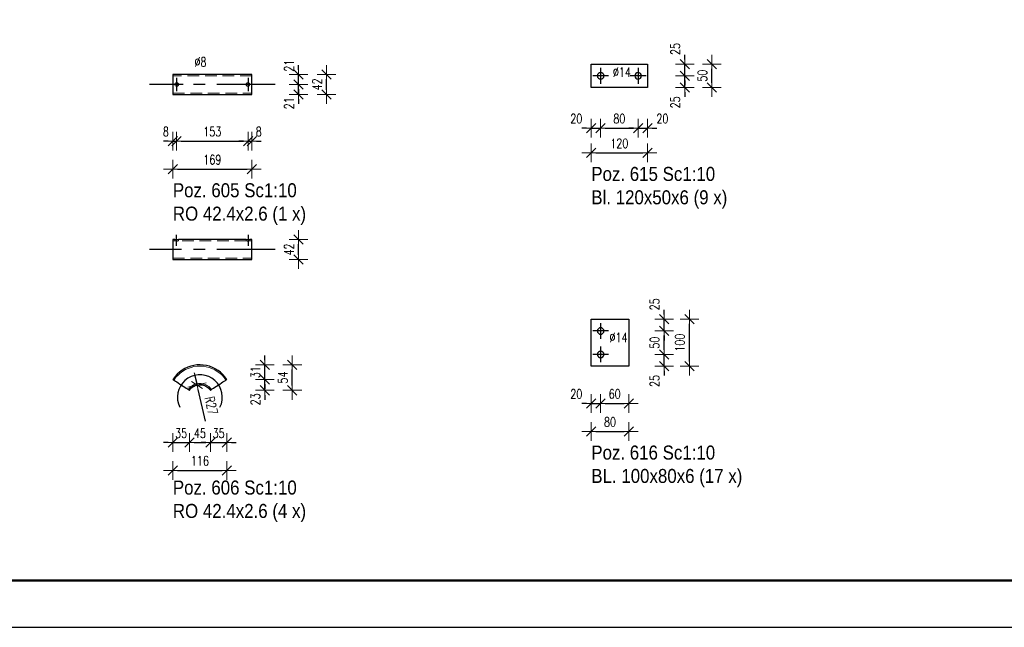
# Model space of a CAD drawing. Header units: millimetres. Extents: x -848 to 5, y 10127 to 10797.
# Tile 27 of 39: x -422 to -211, y 10127 to 10257. Entities that reach past the tile are written whole.
import ezdxf

# ---------------------------------------------------------------- set-up
doc = ezdxf.new("R2010")
doc.units = ezdxf.units.MM
doc.header["$LTSCALE"] = 10
doc.linetypes.add('HIDDEN', pattern=[0.375, 0.25, -0.125])
doc.linetypes.add('MITTE', pattern=[2, 1.25, -0.25, 0.25, -0.25])
doc.layers.get('Defpoints').update_dxf_attribs({"color": 1})
doc.layers.add('_FORMATKA', color=8, linetype='Continuous', plot=False)
for name, color, linetype, lineweight in [('_RAMKA', 7, 'Continuous', 35), ('PS_DIM', 4, 'Continuous', 13), ('PS_Hidden', 2, 'HIDDEN', 9), ('PS_Plate', 35, 'Continuous', 30), ('PS_Shape', 161, 'Continuous', 30), ('PS_SOLID', 7, 'Continuous', 30), ('PS_TEXT', 3, 'Continuous', 18)]:
    doc.layers.add(name, color=color, linetype=linetype, lineweight=lineweight)
doc.layers.add('PS_Mid', color=5, linetype='MITTE')
doc.styles.add('gil', font='txt', dxfattribs={"width": 0.9})
doc.styles.add('simplex', font='simplex.shx', dxfattribs={"width": 0.75})
doc.dimstyles.new('1_10_PRZ', dxfattribs={"dimtxt": 2, "dimasz": 1, "dimexe": 2, "dimexo": 5, "dimgap": 1, "dimtad": 1, "dimdec": 0, "dimlfac": 10, "dimtxsty": 'simplex', "dimblk": 'dimznak', "dimcen": 2, "dimse1": 1, "dimse2": 1, "dimclrt": 3, "dimadec": 1, "dimazin": 0, "dimtfac": 1, "dimtdec": 0, "dimtix": 1, "dimtmove": 2, "dimatfit": 3, "dimldrblk": 'dim-grot', "dimfxl": 1, "dimarcsym": 0})
doc.dimstyles.new('1_10_PRZ_DS1-LS10', dxfattribs={"dimtxt": 2, "dimasz": 1, "dimexe": 2, "dimexo": 5, "dimgap": 1, "dimtad": 1, "dimdec": 0, "dimlfac": 10, "dimtxsty": 'simplex', "dimblk": 'dimznak', "dimcen": 2, "dimse1": 1, "dimse2": 1, "dimclrt": 3, "dimadec": 1, "dimazin": 0, "dimtfac": 1, "dimtdec": 0, "dimtix": 1, "dimtmove": 2, "dimatfit": 3, "dimldrblk": 'dim-grot', "dimfxl": 1, "dimarcsym": 0})

# ---------------------------------------------------------------- blocks, each defined once
blk = doc.blocks.new('dimznak')
at = {"color": 0}
for points in [[(-2, 0), (2, 0)], [(0, 2), (0, -2)]]:
    blk.add_lwpolyline(points, dxfattribs=at)
at = {"color": 2}
blk.add_lwpolyline([(1, 1), (-1, -1)], dxfattribs=at)
blk = doc.blocks.new('*D416')
at = {"layer": 'Defpoints', "color": 0, "transparency": 16777216}
for p in [(-388.37, 10243.56), (-389.17, 10241.44), (-388.37, 10231.44)]:
    blk.add_point(p, dxfattribs=at)
at = {"layer": 'PS_DIM', "color": 0, "lineweight": -2, "transparency": 16777216}
for p, q in [((-390.17, 10231.44), (-391.17, 10231.44)), ((-389.17, 10231.44), (-388.37, 10231.44)), ((-387.37, 10231.44), (-386.37, 10231.44))]:
    blk.add_line(p, q, dxfattribs=at)
blk.add_blockref('dimznak', (-389.17, 10231.44), dxfattribs=at)
at = {"layer": 'PS_DIM', "color": 0, "lineweight": -2, "transparency": 16777216, "rotation": 180}
blk.add_blockref('dimznak', (-388.37, 10231.44), dxfattribs=at)
at = {"layer": 'PS_DIM', "color": 3, "transparency": 16777216, "insert": (-390.67, 10233.48), "char_height": 2, "attachment_point": 5, "style": 'simplex'}
blk.add_mtext('8', dxfattribs=at)
blk = doc.blocks.new('dim-grot')
blk.add_hatch(color=256).paths.add_polyline_path([(0, 0), (-2, 0.5), (-2, -0.5)])
blk.add_lwpolyline([(0, 0), (-2, 0.5), (-2, -0.5), (0, 0)])
blk = doc.blocks.new('*D418')
at = {"layer": 'Defpoints', "color": 0, "transparency": 16777216}
for p in [(-373.09, 10243.56), (-372.29, 10241.44), (-372.29, 10231.44)]:
    blk.add_point(p, dxfattribs=at)
at = {"layer": 'PS_DIM', "color": 0, "lineweight": -2, "transparency": 16777216}
for p, q in [((-374.09, 10231.44), (-375.09, 10231.44)), ((-373.09, 10231.44), (-372.29, 10231.44)), ((-371.29, 10231.44), (-370.29, 10231.44))]:
    blk.add_line(p, q, dxfattribs=at)
blk.add_blockref('dimznak', (-373.09, 10231.44), dxfattribs=at)
at = {"layer": 'PS_DIM', "color": 0, "lineweight": -2, "transparency": 16777216, "rotation": 180}
blk.add_blockref('dimznak', (-372.29, 10231.44), dxfattribs=at)
at = {"layer": 'PS_DIM', "color": 3, "transparency": 16777216, "insert": (-370.79, 10233.48), "char_height": 2, "attachment_point": 5, "style": 'simplex'}
blk.add_mtext('8', dxfattribs=at)
blk = doc.blocks.new('*D420')
at = {"layer": 'Defpoints', "color": 0, "transparency": 16777216}
for p in [(-373.09, 10243.56), (-362.29, 10243.56), (-372.29, 10241.44)]:
    blk.add_point(p, dxfattribs=at)
at = {"layer": 'PS_DIM', "color": 0, "lineweight": -2, "transparency": 16777216}
for p, q in [((-362.29, 10244.56), (-362.29, 10245.56)), ((-362.29, 10241.44), (-362.29, 10243.56)), ((-362.29, 10240.44), (-362.29, 10239.44))]:
    blk.add_line(p, q, dxfattribs=at)
for p, rotation in [((-362.29, 10243.56), 270), ((-362.29, 10241.44), 90)]:
    blk.add_blockref('dimznak', p, dxfattribs=dict(at, rotation=rotation))
at = {"layer": 'PS_DIM', "color": 3, "transparency": 16777216, "insert": (-364.33, 10239.55), "char_height": 2, "attachment_point": 5, "rotation": 90, "style": 'simplex'}
blk.add_mtext('21', dxfattribs=at)
blk = doc.blocks.new('*D421')
at = {"layer": 'Defpoints', "color": 0, "transparency": 16777216}
for p in [(-372.29, 10245.68), (-362.29, 10245.68), (-373.09, 10243.56)]:
    blk.add_point(p, dxfattribs=at)
at = {"layer": 'PS_DIM', "color": 0, "lineweight": -2, "transparency": 16777216}
for p, q in [((-362.29, 10246.68), (-362.29, 10247.68)), ((-362.29, 10243.56), (-362.29, 10245.68)), ((-362.29, 10242.56), (-362.29, 10241.56))]:
    blk.add_line(p, q, dxfattribs=at)
for p, rotation in [((-362.29, 10245.68), 270), ((-362.29, 10243.56), 90)]:
    blk.add_blockref('dimznak', p, dxfattribs=dict(at, rotation=rotation))
at = {"layer": 'PS_DIM', "color": 3, "transparency": 16777216, "insert": (-364.33, 10247.57), "char_height": 2, "attachment_point": 5, "rotation": 90, "style": 'simplex'}
blk.add_mtext('21', dxfattribs=at)
blk = doc.blocks.new('*D449')
at = {"layer": 'Defpoints', "color": 0, "transparency": 16777216}
for p in [(-299.67, 10247.93), (-297.67, 10245.43), (-297.67, 10234.22)]:
    blk.add_point(p, dxfattribs=at)
at = {"layer": 'PS_DIM', "color": 0, "lineweight": -2, "transparency": 16777216}
for p, q in [((-300.67, 10234.22), (-301.67, 10234.22)), ((-299.67, 10234.22), (-297.67, 10234.22)), ((-296.67, 10234.22), (-295.67, 10234.22))]:
    blk.add_line(p, q, dxfattribs=at)
blk.add_blockref('dimznak', (-299.67, 10234.22), dxfattribs=at)
at = {"layer": 'PS_DIM', "color": 0, "lineweight": -2, "transparency": 16777216, "rotation": 180}
blk.add_blockref('dimznak', (-297.67, 10234.22), dxfattribs=at)
at = {"layer": 'PS_DIM', "color": 3, "transparency": 16777216, "insert": (-302.88, 10236.26), "char_height": 2, "attachment_point": 5, "style": 'simplex'}
blk.add_mtext('20', dxfattribs=at)
blk = doc.blocks.new('*D451')
at = {"layer": 'Defpoints', "color": 0, "transparency": 16777216}
for p in [(-287.67, 10247.93), (-289.67, 10245.43), (-287.67, 10234.22)]:
    blk.add_point(p, dxfattribs=at)
at = {"layer": 'PS_DIM', "color": 0, "lineweight": -2, "transparency": 16777216}
for p, q in [((-290.67, 10234.22), (-291.67, 10234.22)), ((-289.67, 10234.22), (-287.67, 10234.22)), ((-286.67, 10234.22), (-285.67, 10234.22))]:
    blk.add_line(p, q, dxfattribs=at)
blk.add_blockref('dimznak', (-289.67, 10234.22), dxfattribs=at)
at = {"layer": 'PS_DIM', "color": 0, "lineweight": -2, "transparency": 16777216, "rotation": 180}
blk.add_blockref('dimznak', (-287.67, 10234.22), dxfattribs=at)
at = {"layer": 'PS_DIM', "color": 3, "transparency": 16777216, "insert": (-284.45, 10236.26), "char_height": 2, "attachment_point": 5, "style": 'simplex'}
blk.add_mtext('20', dxfattribs=at)
blk = doc.blocks.new('*D453')
at = {"layer": 'Defpoints', "color": 0, "transparency": 16777216}
for p in [(-289.67, 10245.43), (-279.67, 10245.43), (-287.67, 10242.93)]:
    blk.add_point(p, dxfattribs=at)
at = {"layer": 'PS_DIM', "color": 0, "lineweight": -2, "transparency": 16777216}
for p, q in [((-279.67, 10246.43), (-279.67, 10247.43)), ((-279.67, 10242.93), (-279.67, 10245.43)), ((-279.67, 10241.93), (-279.67, 10240.93))]:
    blk.add_line(p, q, dxfattribs=at)
for p, rotation in [((-279.67, 10245.43), 270), ((-279.67, 10242.93), 90)]:
    blk.add_blockref('dimznak', p, dxfattribs=dict(at, rotation=rotation))
at = {"layer": 'PS_DIM', "color": 3, "transparency": 16777216, "insert": (-281.71, 10239.72), "char_height": 2, "attachment_point": 5, "rotation": 90, "style": 'simplex'}
blk.add_mtext('25', dxfattribs=at)
blk = doc.blocks.new('*D454')
at = {"layer": 'Defpoints', "color": 0, "transparency": 16777216}
for p in [(-287.67, 10247.93), (-279.67, 10247.93), (-289.67, 10245.43)]:
    blk.add_point(p, dxfattribs=at)
at = {"layer": 'PS_DIM', "color": 0, "lineweight": -2, "transparency": 16777216}
for p, q in [((-279.67, 10248.93), (-279.67, 10249.93)), ((-279.67, 10245.43), (-279.67, 10247.93)), ((-279.67, 10244.43), (-279.67, 10243.43))]:
    blk.add_line(p, q, dxfattribs=at)
for p, rotation in [((-279.67, 10247.93), 270), ((-279.67, 10245.43), 90)]:
    blk.add_blockref('dimznak', p, dxfattribs=dict(at, rotation=rotation))
at = {"layer": 'PS_DIM', "color": 3, "transparency": 16777216, "insert": (-281.71, 10251.15), "char_height": 2, "attachment_point": 5, "rotation": 90, "style": 'simplex'}
blk.add_mtext('25', dxfattribs=at)
blk = doc.blocks.new('*D455')
at = {"layer": 'Defpoints', "color": 0, "transparency": 16777216}
for p in [(-297.67, 10185.84), (-299.67, 10183.34), (-297.67, 10175.34)]:
    blk.add_point(p, dxfattribs=at)
at = {"layer": 'PS_DIM', "color": 0, "lineweight": -2, "transparency": 16777216}
for p, q in [((-300.67, 10175.34), (-301.67, 10175.34)), ((-299.67, 10175.34), (-297.67, 10175.34)), ((-296.67, 10175.34), (-295.67, 10175.34))]:
    blk.add_line(p, q, dxfattribs=at)
blk.add_blockref('dimznak', (-299.67, 10175.34), dxfattribs=at)
at = {"layer": 'PS_DIM', "color": 0, "lineweight": -2, "transparency": 16777216, "rotation": 180}
blk.add_blockref('dimznak', (-297.67, 10175.34), dxfattribs=at)
at = {"layer": 'PS_DIM', "color": 3, "transparency": 16777216, "insert": (-302.88, 10177.38), "char_height": 2, "attachment_point": 5, "style": 'simplex'}
blk.add_mtext('20', dxfattribs=at)
blk = doc.blocks.new('*D458')
at = {"layer": 'Defpoints', "color": 0, "transparency": 16777216}
for p in [(-297.67, 10185.84), (-284.09, 10185.84), (-299.67, 10183.34)]:
    blk.add_point(p, dxfattribs=at)
at = {"layer": 'PS_DIM', "color": 0, "lineweight": -2, "transparency": 16777216}
for p, q in [((-284.09, 10186.84), (-284.09, 10187.84)), ((-284.09, 10183.34), (-284.09, 10185.84)), ((-284.09, 10182.34), (-284.09, 10181.34))]:
    blk.add_line(p, q, dxfattribs=at)
for p, rotation in [((-284.09, 10185.84), 270), ((-284.09, 10183.34), 90)]:
    blk.add_blockref('dimznak', p, dxfattribs=dict(at, rotation=rotation))
at = {"layer": 'PS_DIM', "color": 3, "transparency": 16777216, "insert": (-286.13, 10180.13), "char_height": 2, "attachment_point": 5, "rotation": 90, "style": 'simplex'}
blk.add_mtext('25', dxfattribs=at)
blk = doc.blocks.new('*D460')
at = {"layer": 'Defpoints', "color": 0, "transparency": 16777216}
for p in [(-299.67, 10193.34), (-284.09, 10193.34), (-297.67, 10190.84)]:
    blk.add_point(p, dxfattribs=at)
at = {"layer": 'PS_DIM', "color": 0, "lineweight": -2, "transparency": 16777216}
for p, q in [((-284.09, 10194.34), (-284.09, 10195.34)), ((-284.09, 10190.84), (-284.09, 10193.34)), ((-284.09, 10189.84), (-284.09, 10188.84))]:
    blk.add_line(p, q, dxfattribs=at)
for p, rotation in [((-284.09, 10193.34), 270), ((-284.09, 10190.84), 90)]:
    blk.add_blockref('dimznak', p, dxfattribs=dict(at, rotation=rotation))
at = {"layer": 'PS_DIM', "color": 3, "transparency": 16777216, "insert": (-286.13, 10196.56), "char_height": 2, "attachment_point": 5, "rotation": 90, "style": 'simplex'}
blk.add_mtext('25', dxfattribs=at)
blk = doc.blocks.new('*D567')
at = {"layer": 'Defpoints', "color": 0, "transparency": 16777216}
for p in [(-377.62, 10180.49), (-369.51, 10180.49), (-381.15, 10178.15)]:
    blk.add_point(p, dxfattribs=at)
at = {"layer": 'PS_DIM', "color": 0, "lineweight": -2, "transparency": 16777216}
for p, q in [((-369.51, 10181.49), (-369.51, 10182.49)), ((-369.51, 10178.15), (-369.51, 10180.49)), ((-369.51, 10177.15), (-369.51, 10176.15))]:
    blk.add_line(p, q, dxfattribs=at)
for p, rotation in [((-369.51, 10180.49), 270), ((-369.51, 10178.15), 90)]:
    blk.add_blockref('dimznak', p, dxfattribs=dict(at, rotation=rotation))
at = {"layer": 'PS_DIM', "color": 3, "transparency": 16777216, "insert": (-371.51, 10176.24), "char_height": 2, "attachment_point": 5, "rotation": 90, "style": 'simplex'}
blk.add_mtext('23', dxfattribs=at)
blk = doc.blocks.new('*D568')
at = {"layer": 'Defpoints', "color": 0, "transparency": 16777216}
for p in [(-383.35, 10183.6), (-369.51, 10183.6), (-377.62, 10180.49)]:
    blk.add_point(p, dxfattribs=at)
at = {"layer": 'PS_DIM', "color": 0, "lineweight": -2, "transparency": 16777216}
for p, q in [((-369.51, 10184.6), (-369.51, 10185.6)), ((-369.51, 10180.49), (-369.51, 10183.6)), ((-369.51, 10179.49), (-369.51, 10178.49))]:
    blk.add_line(p, q, dxfattribs=at)
for p, rotation in [((-369.51, 10183.6), 270), ((-369.51, 10180.49), 90)]:
    blk.add_blockref('dimznak', p, dxfattribs=dict(at, rotation=rotation))
at = {"layer": 'PS_DIM', "color": 3, "transparency": 16777216, "insert": (-371.51, 10182.04), "char_height": 2, "attachment_point": 5, "rotation": 90, "style": 'simplex'}
blk.add_mtext('31', dxfattribs=at)
blk = doc.blocks.new('*D569')
at = {"layer": 'Defpoints', "color": 0, "transparency": 16777216}
for p in [(-389.17, 10180.49), (-385.63, 10178.15), (-385.63, 10166.97)]:
    blk.add_point(p, dxfattribs=at)
at = {"layer": 'PS_DIM', "color": 0, "lineweight": -2, "transparency": 16777216}
for p, q in [((-390.17, 10166.97), (-391.17, 10166.97)), ((-389.17, 10166.97), (-385.63, 10166.97)), ((-384.63, 10166.97), (-383.63, 10166.97))]:
    blk.add_line(p, q, dxfattribs=at)
blk.add_blockref('dimznak', (-389.17, 10166.97), dxfattribs=at)
at = {"layer": 'PS_DIM', "color": 0, "lineweight": -2, "transparency": 16777216, "rotation": 180}
blk.add_blockref('dimznak', (-385.63, 10166.97), dxfattribs=at)
at = {"layer": 'PS_DIM', "color": 3, "transparency": 16777216, "insert": (-387.4, 10168.97), "char_height": 2, "attachment_point": 5, "style": 'simplex'}
blk.add_mtext('35', dxfattribs=at)
blk = doc.blocks.new('*D571')
at = {"layer": 'Defpoints', "color": 0, "transparency": 16777216}
for p in [(-377.62, 10180.49), (-381.15, 10178.15), (-377.62, 10166.97)]:
    blk.add_point(p, dxfattribs=at)
at = {"layer": 'PS_DIM', "color": 0, "lineweight": -2, "transparency": 16777216}
for p, q in [((-382.15, 10166.97), (-383.15, 10166.97)), ((-381.15, 10166.97), (-377.62, 10166.97)), ((-376.62, 10166.97), (-375.62, 10166.97))]:
    blk.add_line(p, q, dxfattribs=at)
blk.add_blockref('dimznak', (-381.15, 10166.97), dxfattribs=at)
at = {"layer": 'PS_DIM', "color": 0, "lineweight": -2, "transparency": 16777216, "rotation": 180}
blk.add_blockref('dimznak', (-377.62, 10166.97), dxfattribs=at)
at = {"layer": 'PS_DIM', "color": 3, "transparency": 16777216, "insert": (-379.39, 10168.97), "char_height": 2, "attachment_point": 5, "style": 'simplex'}
blk.add_mtext('35', dxfattribs=at)
blk = doc.blocks.new('*D572')
at = {"layer": 'Defpoints', "color": 0, "transparency": 16777216}
for p in [(-384.61, 10181.91), (-384, 10179.29)]:
    blk.add_point(p, dxfattribs=at)
at = {"layer": 'PS_DIM', "color": 0, "lineweight": -2, "transparency": 16777216}
for p, q in [((-384.61, 10181.91), (-384, 10179.29)), ((-382.22, 10171.56), (-383.78, 10178.32))]:
    blk.add_line(p, q, dxfattribs=at)
at = {"layer": 'PS_DIM', "color": 0, "lineweight": -2, "transparency": 16777216, "rotation": 102.9845109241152}
blk.add_blockref('dimznak', (-384, 10179.29), dxfattribs=at)
at = {"layer": 'PS_DIM', "color": 3, "transparency": 16777216, "insert": (-380.94, 10174.9), "char_height": 2, "attachment_point": 5, "rotation": 282.9845, "style": 'simplex'}
blk.add_mtext('R27', dxfattribs=at)
blk = doc.blocks.new('*U615')
at = {"layer": '_FORMATKA', "lineweight": -3}
blk.add_lwpolyline([(-841, 0), (0, 0), (0, 594), (-841, 594)], close=True, dxfattribs=at)
at = {"layer": '_RAMKA', "lineweight": -3, "const_width": 0.5}
blk.add_lwpolyline([(-811, 10), (-10, 10), (-10, 584), (-811, 584)], close=True, dxfattribs=at)
blk = doc.blocks.new('*X757')
at = {"layer": 'PS_Hidden', "color": 2, "linetype": 'HIDDEN'}
for p, q in [((-372.29, 10245.42), (-389.17, 10245.42)), ((-388.77, 10243.56), (-388.68, 10243.82)), ((-388.68, 10243.82), (-388.47, 10243.94)), ((-388.47, 10243.94), (-388.44, 10243.95)), ((-388.44, 10243.95), (-388.33, 10243.94)), ((-388.33, 10243.94), (-388.17, 10243.91)), ((-388.17, 10243.91), (-387.99, 10243.7)), ((-387.99, 10243.7), (-387.99, 10243.56)), ((-373.46, 10243.7), (-373.29, 10243.91)), ((-373.46, 10243.56), (-373.46, 10243.7)), ((-373.29, 10243.91), (-373.13, 10243.94)), ((-373.13, 10243.94), (-373.02, 10243.95)), ((-373.02, 10243.95), (-372.98, 10243.94)), ((-372.98, 10243.94), (-372.78, 10243.82)), ((-372.78, 10243.82), (-372.69, 10243.56)), ((-389.17, 10241.7), (-372.29, 10241.7)), ((-388.68, 10243.3), (-388.77, 10243.56)), ((-388.47, 10243.19), (-388.68, 10243.3)), ((-388.44, 10243.17), (-388.47, 10243.19)), ((-388.33, 10243.19), (-388.44, 10243.17)), ((-388.17, 10243.21), (-388.33, 10243.19)), ((-387.99, 10243.42), (-388.17, 10243.21)), ((-387.99, 10243.56), (-387.99, 10243.42)), ((-373.46, 10243.42), (-373.46, 10243.56)), ((-373.29, 10243.21), (-373.46, 10243.42)), ((-373.13, 10243.19), (-373.29, 10243.21)), ((-373.02, 10243.17), (-373.13, 10243.19)), ((-372.98, 10243.19), (-373.02, 10243.17)), ((-372.78, 10243.3), (-372.98, 10243.19)), ((-372.69, 10243.56), (-372.78, 10243.3))]:
    blk.add_line(p, q, dxfattribs=at)
at = {"layer": 'PS_Mid', "color": 5, "linetype": 'MITTE'}
for p, q in [((-388.37, 10244.96), (-388.37, 10242.16)), ((-373.09, 10244.96), (-373.09, 10242.16)), ((-367.29, 10243.56), (-394.17, 10243.56)), ((-386.97, 10243.56), (-389.77, 10243.56)), ((-371.69, 10243.56), (-374.49, 10243.56))]:
    blk.add_line(p, q, dxfattribs=at)
at = {"layer": 'PS_SOLID', "color": 7, "linetype": 'Continuous'}
for p, q in [((-372.29, 10245.68), (-389.17, 10245.68)), ((-389.17, 10245.68), (-389.17, 10245.61)), ((-389.17, 10245.61), (-389.17, 10245.46)), ((-389.17, 10245.46), (-389.17, 10245.24)), ((-389.17, 10245.24), (-389.17, 10244.94)), ((-389.17, 10244.94), (-389.17, 10244.59)), ((-389.17, 10244.59), (-389.17, 10244.2)), ((-389.17, 10244.2), (-389.17, 10243.78)), ((-389.17, 10243.78), (-389.17, 10243.35)), ((-372.29, 10245.61), (-372.29, 10245.68)), ((-372.29, 10245.46), (-372.29, 10245.61)), ((-372.29, 10245.24), (-372.29, 10245.46)), ((-372.29, 10244.94), (-372.29, 10245.24)), ((-372.29, 10244.59), (-372.29, 10244.94)), ((-372.29, 10244.2), (-372.29, 10244.59)), ((-372.29, 10243.78), (-372.29, 10244.2)), ((-372.29, 10243.37), (-372.29, 10243.78)), ((-389.17, 10243.35), (-389.17, 10242.93)), ((-389.17, 10242.93), (-389.17, 10242.53)), ((-389.17, 10242.53), (-389.17, 10242.18)), ((-389.17, 10242.18), (-389.17, 10241.88)), ((-389.17, 10241.88), (-389.17, 10241.66)), ((-389.17, 10241.66), (-389.17, 10241.51)), ((-372.29, 10243.35), (-372.29, 10243.37)), ((-372.29, 10242.93), (-372.29, 10243.35)), ((-372.29, 10242.53), (-372.29, 10242.93)), ((-372.29, 10242.18), (-372.29, 10242.53)), ((-372.29, 10241.88), (-372.29, 10242.18)), ((-372.29, 10241.66), (-372.29, 10241.88)), ((-372.29, 10241.51), (-372.29, 10241.66)), ((-389.17, 10241.51), (-389.17, 10241.44)), ((-389.17, 10241.44), (-372.29, 10241.44)), ((-372.29, 10241.44), (-372.29, 10241.51))]:
    blk.add_line(p, q, dxfattribs=at)
blk = doc.blocks.new('*X758')
at = {"color": 3, "style": 'gil', "width": 0.9}
for s, p in [('Poz. 605 Sc1:10', (-389.17, 10219.44)), ('RO 42.4x2.6 (1 x)', (-389.17, 10214.44))]:
    blk.add_text(s, height=3, dxfattribs=at).set_placement(p)
blk = doc.blocks.new('*X759')
at = {"layer": 'PS_Hidden', "color": 2, "linetype": 'HIDDEN'}
for p, q in [((-388.77, 10210.12), (-389.17, 10210.12)), ((-388.77, 10210.38), (-388.77, 10210.12)), ((-388.68, 10210.09), (-388.77, 10210.12)), ((-388.47, 10210.08), (-388.68, 10210.09)), ((-388.44, 10210.08), (-388.47, 10210.08)), ((-388.33, 10210.08), (-388.44, 10210.08)), ((-388.17, 10210.08), (-388.33, 10210.08)), ((-387.99, 10210.11), (-388.17, 10210.08)), ((-387.99, 10210.12), (-387.99, 10210.37)), ((-373.46, 10210.12), (-387.99, 10210.12)), ((-387.99, 10210.12), (-387.99, 10210.11)), ((-373.46, 10210.37), (-373.46, 10210.12)), ((-373.46, 10210.11), (-373.46, 10210.12)), ((-373.29, 10210.08), (-373.46, 10210.11)), ((-373.13, 10210.08), (-373.29, 10210.08)), ((-373.02, 10210.08), (-373.13, 10210.08)), ((-372.98, 10210.08), (-373.02, 10210.08)), ((-372.78, 10210.09), (-372.98, 10210.08)), ((-372.69, 10210.12), (-372.78, 10210.09)), ((-372.69, 10210.12), (-372.69, 10210.38)), ((-372.29, 10210.12), (-372.69, 10210.12)), ((-389.17, 10206.41), (-372.29, 10206.41))]:
    blk.add_line(p, q, dxfattribs=at)
at = {"layer": 'PS_Mid', "color": 5, "linetype": 'MITTE'}
for p, q in [((-388.37, 10209.07), (-388.37, 10211.38)), ((-373.09, 10211.38), (-373.09, 10209.07)), ((-367.29, 10208.26), (-394.17, 10208.26))]:
    blk.add_line(p, q, dxfattribs=at)
at = {"layer": 'PS_SOLID', "color": 7, "linetype": 'Continuous'}
for p, q in [((-388.77, 10210.38), (-389.17, 10210.38)), ((-389.17, 10210.38), (-389.17, 10210.34)), ((-389.17, 10210.34), (-389.17, 10210.21)), ((-389.17, 10210.21), (-389.17, 10210)), ((-388.68, 10210.35), (-388.77, 10210.38)), ((-388.44, 10210.34), (-388.68, 10210.35)), ((-388.17, 10210.34), (-388.44, 10210.34)), ((-387.99, 10210.37), (-388.17, 10210.34)), ((-373.46, 10210.38), (-387.99, 10210.38)), ((-387.99, 10210.38), (-387.99, 10210.37)), ((-373.46, 10210.37), (-373.46, 10210.38)), ((-373.29, 10210.34), (-373.46, 10210.37)), ((-373.02, 10210.34), (-373.29, 10210.34)), ((-372.78, 10210.35), (-373.02, 10210.34)), ((-372.69, 10210.38), (-372.78, 10210.35)), ((-372.29, 10210.38), (-372.69, 10210.38)), ((-372.29, 10210.34), (-372.29, 10210.38)), ((-372.29, 10210.21), (-372.29, 10210.34)), ((-372.29, 10210), (-372.29, 10210.21)), ((-389.17, 10210), (-389.17, 10209.72)), ((-389.17, 10209.72), (-389.17, 10209.38)), ((-389.17, 10209.38), (-389.17, 10209)), ((-389.17, 10209), (-389.17, 10208.58)), ((-389.17, 10208.58), (-389.17, 10208.17)), ((-389.17, 10208.17), (-389.17, 10208.15)), ((-389.17, 10208.15), (-389.17, 10207.73)), ((-372.29, 10209.72), (-372.29, 10210)), ((-372.29, 10209.38), (-372.29, 10209.72)), ((-372.29, 10209), (-372.29, 10209.38)), ((-372.29, 10208.58), (-372.29, 10209)), ((-372.29, 10208.15), (-372.29, 10208.58)), ((-372.29, 10207.73), (-372.29, 10208.15)), ((-389.17, 10207.73), (-389.17, 10207.33)), ((-389.17, 10207.33), (-389.17, 10206.96)), ((-389.17, 10206.96), (-389.17, 10206.65)), ((-389.17, 10206.65), (-389.17, 10206.41)), ((-389.17, 10206.41), (-389.17, 10206.24)), ((-389.17, 10206.24), (-389.17, 10206.15)), ((-389.17, 10206.15), (-372.29, 10206.15)), ((-372.29, 10207.33), (-372.29, 10207.73)), ((-372.29, 10206.96), (-372.29, 10207.33)), ((-372.29, 10206.65), (-372.29, 10206.96)), ((-372.29, 10206.41), (-372.29, 10206.65)), ((-372.29, 10206.24), (-372.29, 10206.41)), ((-372.29, 10206.15), (-372.29, 10206.24))]:
    blk.add_line(p, q, dxfattribs=at)
blk = doc.blocks.new('*X760')
at = {"layer": 'PS_Hidden', "color": 2, "linetype": 'HIDDEN'}
for p, q in [((-385.9, 10182.85), (-386.5, 10182.57)), ((-385.29, 10183.06), (-385.9, 10182.85)), ((-384.65, 10183.22), (-385.29, 10183.06)), ((-384, 10183.31), (-384.65, 10183.22)), ((-383.35, 10183.34), (-384, 10183.31)), ((-382.7, 10183.3), (-383.35, 10183.34)), ((-382.05, 10183.2), (-382.7, 10183.3)), ((-381.42, 10183.04), (-382.05, 10183.2)), ((-380.81, 10182.82), (-381.42, 10183.04)), ((-380.22, 10182.53), (-380.81, 10182.82)), ((-388.51, 10180.93), (-388.91, 10180.41)), ((-388.07, 10181.42), (-388.51, 10180.93)), ((-387.59, 10181.85), (-388.07, 10181.42)), ((-387.06, 10182.24), (-387.59, 10181.85)), ((-386.5, 10182.57), (-387.06, 10182.24)), ((-379.66, 10182.19), (-380.22, 10182.53)), ((-379.14, 10181.8), (-379.66, 10182.19)), ((-378.65, 10181.36), (-379.14, 10181.8)), ((-378.22, 10180.87), (-378.65, 10181.36)), ((-377.83, 10180.34), (-378.22, 10180.87)), ((-388.91, 10180.41), (-388.95, 10180.34)), ((-385.83, 10178.33), (-385.66, 10178.56)), ((-385.83, 10178.33), (-385.65, 10178.56)), ((-385.66, 10178.56), (-385.47, 10178.78)), ((-385.65, 10178.56), (-385.46, 10178.77)), ((-385.47, 10178.78), (-385.25, 10178.97)), ((-385.46, 10178.77), (-385.24, 10178.96)), ((-385.28, 10178.59), (-385.46, 10178.4)), ((-385.09, 10178.77), (-385.28, 10178.59)), ((-385.25, 10178.97), (-385.02, 10179.14)), ((-385.24, 10178.96), (-385.01, 10179.13)), ((-384.87, 10178.92), (-385.09, 10178.77)), ((-385.02, 10179.14), (-384.77, 10179.29)), ((-385.01, 10179.13), (-384.76, 10179.28)), ((-384.65, 10179.06), (-384.87, 10178.92)), ((-384.77, 10179.29), (-384.5, 10179.41)), ((-384.76, 10179.28), (-384.5, 10179.4)), ((-384.41, 10179.17), (-384.65, 10179.06)), ((-384.5, 10179.41), (-384.23, 10179.51)), ((-384.5, 10179.4), (-384.23, 10179.5)), ((-384.16, 10179.26), (-384.41, 10179.17)), ((-384.23, 10179.51), (-383.95, 10179.57)), ((-384.23, 10179.5), (-383.95, 10179.57)), ((-383.9, 10179.32), (-384.16, 10179.26)), ((-383.95, 10179.57), (-383.66, 10179.62)), ((-383.95, 10179.57), (-383.66, 10179.61)), ((-383.64, 10179.36), (-383.9, 10179.32)), ((-383.66, 10179.62), (-383.37, 10179.63)), ((-383.66, 10179.61), (-383.37, 10179.62)), ((-383.38, 10179.37), (-383.64, 10179.36)), ((-383.11, 10179.35), (-383.38, 10179.37)), ((-383.37, 10179.63), (-383.09, 10179.61)), ((-383.37, 10179.62), (-383.09, 10179.6)), ((-382.85, 10179.31), (-383.11, 10179.35)), ((-383.09, 10179.61), (-382.8, 10179.57)), ((-383.09, 10179.6), (-382.8, 10179.56)), ((-382.6, 10179.25), (-382.85, 10179.31)), ((-382.8, 10179.57), (-382.52, 10179.5)), ((-382.8, 10179.56), (-382.52, 10179.49)), ((-382.35, 10179.16), (-382.6, 10179.25)), ((-382.52, 10179.5), (-382.25, 10179.4)), ((-382.52, 10179.49), (-382.25, 10179.39)), ((-382.11, 10179.04), (-382.35, 10179.16)), ((-382.25, 10179.4), (-381.99, 10179.27)), ((-382.25, 10179.39), (-381.99, 10179.26)), ((-381.88, 10178.91), (-382.11, 10179.04)), ((-381.99, 10179.27), (-381.74, 10179.12)), ((-381.99, 10179.26), (-381.74, 10179.11)), ((-381.67, 10178.75), (-381.88, 10178.91)), ((-381.74, 10179.12), (-381.51, 10178.95)), ((-381.74, 10179.11), (-381.51, 10178.94)), ((-381.48, 10178.57), (-381.67, 10178.75)), ((-381.51, 10178.95), (-381.29, 10178.75)), ((-381.51, 10178.94), (-381.3, 10178.74)), ((-381.3, 10178.37), (-381.48, 10178.57)), ((-381.3, 10178.74), (-381.11, 10178.53)), ((-381.29, 10178.75), (-381.1, 10178.54)), ((-381.11, 10178.53), (-380.94, 10178.3)), ((-381.1, 10178.54), (-380.93, 10178.3)), ((-385.85, 10178.3), (-385.83, 10178.33)), ((-385.85, 10178.3), (-385.83, 10178.33)), ((-385.62, 10178.19), (-385.64, 10178.16)), ((-385.46, 10178.4), (-385.62, 10178.19)), ((-381.15, 10178.16), (-381.3, 10178.37))]:
    blk.add_line(p, q, dxfattribs=at)
at = {"layer": 'PS_Mid', "color": 5, "linetype": 'MITTE'}
for p, q in [((-385.98, 10180.72), (-386.6, 10180.25)), ((-385.29, 10181.09), (-385.98, 10180.72)), ((-384.55, 10181.34), (-385.29, 10181.09)), ((-383.78, 10181.46), (-384.55, 10181.34)), ((-383, 10181.46), (-383.78, 10181.46)), ((-382.23, 10181.34), (-383, 10181.46)), ((-381.5, 10181.09), (-382.23, 10181.34)), ((-380.81, 10180.72), (-381.5, 10181.09)), ((-380.19, 10180.25), (-380.81, 10180.72)), ((-387.57, 10179.04), (-387.9, 10178.34)), ((-387.13, 10179.69), (-387.57, 10179.04)), ((-386.6, 10180.25), (-387.13, 10179.69)), ((-379.65, 10179.69), (-380.19, 10180.25)), ((-379.22, 10179.04), (-379.65, 10179.69)), ((-378.89, 10178.34), (-379.22, 10179.04)), ((-388.11, 10177.59), (-388.19, 10176.81)), ((-388.19, 10176.81), (-388.15, 10176.04)), ((-387.9, 10178.34), (-388.11, 10177.59)), ((-378.68, 10177.59), (-378.89, 10178.34)), ((-378.59, 10176.81), (-378.68, 10177.59)), ((-378.64, 10176.04), (-378.59, 10176.81)), ((-388.15, 10176.04), (-387.98, 10175.28)), ((-387.98, 10175.28), (-387.7, 10174.55)), ((-379.09, 10174.55), (-378.8, 10175.28)), ((-378.8, 10175.28), (-378.64, 10176.04))]:
    blk.add_line(p, q, dxfattribs=at)
at = {"layer": 'PS_SOLID', "color": 7, "linetype": 'Continuous'}
for p, q in [((-386.62, 10182.8), (-387.2, 10182.46)), ((-386, 10183.09), (-386.62, 10182.8)), ((-385.36, 10183.31), (-386, 10183.09)), ((-384.7, 10183.47), (-385.36, 10183.31)), ((-384.03, 10183.57), (-384.7, 10183.47)), ((-383.35, 10183.6), (-384.03, 10183.57)), ((-382.67, 10183.56), (-383.35, 10183.6)), ((-382, 10183.46), (-382.67, 10183.56)), ((-381.34, 10183.29), (-382, 10183.46)), ((-380.71, 10183.06), (-381.34, 10183.29)), ((-380.09, 10182.76), (-380.71, 10183.06)), ((-379.51, 10182.41), (-380.09, 10182.76)), ((-389.12, 10180.56), (-389.17, 10180.49)), ((-388.71, 10181.1), (-389.12, 10180.56)), ((-388.26, 10181.6), (-388.71, 10181.1)), ((-387.75, 10182.05), (-388.26, 10181.6)), ((-387.2, 10182.46), (-387.75, 10182.05)), ((-378.97, 10182), (-379.51, 10182.41)), ((-378.47, 10181.54), (-378.97, 10182)), ((-378.02, 10181.04), (-378.47, 10181.54)), ((-377.62, 10180.49), (-378.02, 10181.04)), ((-389.17, 10180.49), (-389.13, 10180.46)), ((-389.13, 10180.46), (-389.03, 10180.39)), ((-389.03, 10180.39), (-388.85, 10180.28)), ((-388.85, 10180.28), (-388.62, 10180.12)), ((-388.62, 10180.12), (-388.34, 10179.94)), ((-388.34, 10179.94), (-388.01, 10179.73)), ((-388.01, 10179.73), (-387.67, 10179.5)), ((-387.67, 10179.5), (-387.32, 10179.27)), ((-387.32, 10179.27), (-387.31, 10179.26)), ((-387.31, 10179.26), (-386.96, 10179.03)), ((-386.96, 10179.03), (-386.62, 10178.81)), ((-386.62, 10178.81), (-386.32, 10178.61)), ((-386.32, 10178.61), (-386.06, 10178.44)), ((-386.06, 10178.44), (-385.85, 10178.3)), ((-385.45, 10178.39), (-385.28, 10178.58)), ((-385.28, 10178.58), (-385.08, 10178.76)), ((-385.08, 10178.76), (-384.87, 10178.92)), ((-384.87, 10178.92), (-384.64, 10179.05)), ((-384.64, 10179.05), (-384.4, 10179.16)), ((-384.4, 10179.16), (-384.15, 10179.25)), ((-384.15, 10179.25), (-383.9, 10179.31)), ((-383.9, 10179.31), (-383.64, 10179.35)), ((-383.64, 10179.35), (-383.38, 10179.36)), ((-383.38, 10179.36), (-383.11, 10179.34)), ((-383.11, 10179.34), (-382.85, 10179.3)), ((-382.85, 10179.3), (-382.6, 10179.24)), ((-382.6, 10179.24), (-382.35, 10179.15)), ((-382.35, 10179.15), (-382.11, 10179.03)), ((-382.11, 10179.03), (-381.89, 10178.9)), ((-381.89, 10178.9), (-381.68, 10178.74)), ((-381.68, 10178.74), (-381.49, 10178.56)), ((-381.49, 10178.56), (-381.31, 10178.37)), ((-380.93, 10178.3), (-380.73, 10178.44)), ((-380.73, 10178.44), (-380.47, 10178.61)), ((-380.47, 10178.61), (-380.16, 10178.81)), ((-380.16, 10178.81), (-379.83, 10179.03)), ((-379.83, 10179.03), (-379.47, 10179.26)), ((-379.47, 10179.26), (-379.46, 10179.27)), ((-379.46, 10179.27), (-379.12, 10179.5)), ((-379.12, 10179.5), (-378.77, 10179.73)), ((-378.77, 10179.73), (-378.45, 10179.94)), ((-378.45, 10179.94), (-378.17, 10180.12)), ((-378.17, 10180.12), (-377.93, 10180.28)), ((-377.93, 10180.28), (-377.76, 10180.39)), ((-377.76, 10180.39), (-377.65, 10180.46)), ((-377.65, 10180.46), (-377.62, 10180.49)), ((-385.85, 10178.3), (-385.71, 10178.21)), ((-385.71, 10178.21), (-385.64, 10178.16)), ((-385.64, 10178.16), (-385.63, 10178.15)), ((-385.63, 10178.15), (-385.61, 10178.18)), ((-385.61, 10178.18), (-385.45, 10178.39)), ((-381.31, 10178.37), (-381.15, 10178.15)), ((-381.15, 10178.16), (-381.07, 10178.21)), ((-381.15, 10178.15), (-381.15, 10178.16)), ((-381.07, 10178.21), (-380.93, 10178.3))]:
    blk.add_line(p, q, dxfattribs=at)
blk = doc.blocks.new('*X761')
at = {"color": 3, "style": 'gil', "width": 0.9}
for s, p in [('Poz. 606 Sc1:10', (-389.17, 10155.86)), ('RO 42.4x2.6 (4 x)', (-389.17, 10150.86))]:
    blk.add_text(s, height=3, dxfattribs=at).set_placement(p)
blk = doc.blocks.new('*X778')
at = {"layer": 'PS_Mid', "color": 5, "linetype": 'MITTE'}
for p, q in [((-297.67, 10247.13), (-297.67, 10243.73)), ((-289.67, 10247.13), (-289.67, 10243.73)), ((-295.97, 10245.43), (-299.37, 10245.43)), ((-287.97, 10245.43), (-291.37, 10245.43))]:
    blk.add_line(p, q, dxfattribs=at)
at = {"layer": 'PS_SOLID', "color": 7, "linetype": 'Continuous'}
for p, q in [((-299.67, 10247.93), (-287.67, 10247.93)), ((-299.67, 10242.93), (-299.67, 10247.93)), ((-287.67, 10247.93), (-287.67, 10242.93)), ((-287.67, 10242.93), (-299.67, 10242.93))]:
    blk.add_line(p, q, dxfattribs=at)
at = {"layer": 'PS_SOLID', "color": 7, "extrusion": (0, 0, -1)}
for centre in [(297.67, 10245.43), (289.67, 10245.43)]:
    blk.add_circle(centre, 0.7, dxfattribs=at)
blk = doc.blocks.new('*X779')
at = {"color": 3, "style": 'gil', "width": 0.9}
for s, p in [('Poz. 615 Sc1:10', (-299.67, 10222.93)), ('Bl. 120x50x6 (9 x)', (-299.67, 10217.93))]:
    blk.add_text(s, height=3, dxfattribs=at).set_placement(p)
blk = doc.blocks.new('*X780')
at = {"layer": 'PS_Mid', "color": 5, "linetype": 'MITTE'}
for p, q in [((-297.67, 10192.54), (-297.67, 10189.14)), ((-295.97, 10190.84), (-299.37, 10190.84)), ((-297.67, 10187.54), (-297.67, 10184.14)), ((-295.97, 10185.84), (-299.37, 10185.84))]:
    blk.add_line(p, q, dxfattribs=at)
at = {"layer": 'PS_SOLID', "color": 7, "linetype": 'Continuous'}
for p, q in [((-299.67, 10183.34), (-299.67, 10193.34)), ((-299.67, 10193.34), (-291.67, 10193.34)), ((-291.67, 10193.34), (-291.67, 10183.34)), ((-291.67, 10183.34), (-299.67, 10183.34))]:
    blk.add_line(p, q, dxfattribs=at)
at = {"layer": 'PS_SOLID', "color": 7, "extrusion": (0, 0, -1)}
for centre in [(297.67, 10190.84), (297.67, 10185.84)]:
    blk.add_circle(centre, 0.7, dxfattribs=at)
blk = doc.blocks.new('*X781')
at = {"color": 3, "style": 'gil', "width": 0.9}
for s, p in [('Poz. 616 Sc1:10', (-299.67, 10163.34)), ('BL. 100x80x6 (17 x)', (-299.67, 10158.34))]:
    blk.add_text(s, height=3, dxfattribs=at).set_placement(p)

msp = doc.modelspace()

# ---------------------------------------------------------------- block references
at = {"layer": 'PS_DIM'}
msp.add_blockref('*U615', (-1.43, 10127.47), dxfattribs=at)
at = {"layer": 'PS_Plate'}
for name in ['*X778', '*X780']:
    msp.add_blockref(name, (0, 0), dxfattribs=at)
at = {"layer": 'PS_Shape', "color": 31}
for name in ['*X757', '*X759']:
    msp.add_blockref(name, (0, 0), dxfattribs=at)
at = {"layer": 'PS_Shape'}
msp.add_blockref('*X760', (0, 0), dxfattribs=at)
at = {"layer": 'PS_TEXT'}
for name in ['*X779', '*X758', '*X781', '*X761']:
    msp.add_blockref(name, (0, 0), dxfattribs=at)

# ---------------------------------------------------------------- texts
at = {"layer": 'PS_DIM', "char_height": 2, "attachment_point": 7, "style": 'simplex'}
for s, insert in [('\\A1;%%c8', (-384.55, 10247.38)), ('\\A1;%%c14', (-295.05, 10245.2)), ('\\A1;%%c14', (-295.79, 10188.46))]:
    msp.add_mtext(s, dxfattribs=dict(at, insert=insert))

# ---------------------------------------------------------------- dimensions: what is measured, and where the dimension line sits
at = {"layer": 'PS_DIM'}
for base, p1, p2, text, picture, middle in [((-279.67, 10247.93), (-289.67, 10245.43), (-287.67, 10247.93), '25', '*D454', (-281.71, 10251.15)), ((-362.29, 10245.68), (-373.09, 10243.56), (-372.29, 10245.68), '21', '*D421', (-364.33, 10247.57)), ((-279.67, 10245.43), (-287.67, 10242.93), (-289.67, 10245.43), '25', '*D453', (-281.71, 10239.72)), ((-362.29, 10243.56), (-372.29, 10241.44), (-373.09, 10243.56), '21', '*D420', (-364.33, 10239.55)), ((-284.09, 10193.34), (-297.67, 10190.84), (-299.67, 10193.34), '25', '*D460', (-286.13, 10196.56)), ((-284.09, 10185.84), (-299.67, 10183.34), (-297.67, 10185.84), '25', '*D458', (-286.13, 10180.13))]:
    dim = msp.add_linear_dim(base=base, p1=p1, p2=p2, angle=90, text=text, dimstyle='1_10_PRZ_DS1-LS10', dxfattribs=at)
    dim.commit()
    dim.dimension.update_dxf_attribs({"geometry": picture, "text_midpoint": middle, "dimtype": 128})
for base, p1, p2, text, picture, middle in [((-297.67, 10234.22), (-299.67, 10247.93), (-297.67, 10245.43), '20', '*D449', (-302.88, 10236.26)), ((-287.67, 10234.22), (-289.67, 10245.43), (-287.67, 10247.93), '20', '*D451', (-284.45, 10236.26)), ((-388.37, 10231.44), (-389.17, 10241.44), (-388.37, 10243.56), '8', '*D416', (-390.67, 10233.48)), ((-372.29, 10231.44), (-373.09, 10243.56), (-372.29, 10241.44), '8', '*D418', (-370.79, 10233.48)), ((-297.67, 10175.34), (-299.67, 10183.34), (-297.67, 10185.84), '20', '*D455', (-302.88, 10177.38))]:
    dim = msp.add_linear_dim(base=base, p1=p1, p2=p2, text=text, dimstyle='1_10_PRZ_DS1-LS10', dxfattribs=at)
    dim.commit()
    dim.dimension.update_dxf_attribs({"geometry": picture, "text_midpoint": middle, "dimtype": 128})
for base, p1, p2, location, text in [((-273.87, 10247.93), (-299.67, 10242.93), (-299.67, 10247.93), (-275.91, 10245.43), '50'), ((-356.29, 10245.68), (-372.29, 10241.44), (-372.29, 10245.68), (-358.33, 10243.56), '42'), ((-362.29, 10210.38), (-372.29, 10206.15), (-372.29, 10210.38), (-364.33, 10208.26), '42'), ((-278.69, 10193.34), (-299.67, 10183.34), (-299.67, 10193.34), (-280.73, 10188.34), '100'), ((-284.09, 10190.84), (-297.67, 10185.84), (-297.67, 10190.84), (-286.13, 10188.34), '50'), ((-363.62, 10183.6), (-377.62, 10178.15), (-377.62, 10183.6), (-365.66, 10180.88), '54')]:
    msp.add_linear_dim(base=base, p1=p1, p2=p2, angle=90, location=location, text=text, dimstyle='1_10_PRZ_DS1-LS10', dxfattribs=at).render()
for base, p1, p2, location, text in [((-289.67, 10234.22), (-297.67, 10245.43), (-289.67, 10245.43), (-293.67, 10236.26), '80'), ((-373.09, 10231.44), (-388.37, 10243.56), (-373.09, 10243.56), (-380.73, 10233.48), '153'), ((-287.67, 10228.93), (-299.67, 10242.93), (-287.67, 10242.93), (-293.67, 10230.97), '120'), ((-372.29, 10225.44), (-389.17, 10241.44), (-372.29, 10241.44), (-380.73, 10227.48), '169'), ((-291.67, 10175.34), (-297.67, 10185.84), (-291.67, 10183.34), (-294.67, 10177.38), '60'), ((-291.67, 10169.34), (-299.67, 10183.34), (-291.67, 10183.34), (-295.67, 10171.38), '80'), ((-377.62, 10161.02), (-389.17, 10178.15), (-377.62, 10178.15), (-383.39, 10163.06), '116')]:
    msp.add_linear_dim(base=base, p1=p1, p2=p2, location=location, text=text, dimstyle='1_10_PRZ_DS1-LS10', dxfattribs=at).render()
dim = msp.add_linear_dim(base=(-369.51, 10183.6), p1=(-377.62, 10180.49), p2=(-383.35, 10183.6), angle=90, dimstyle='1_10_PRZ', dxfattribs=at)
dim.commit()
dim.dimension.update_dxf_attribs({"geometry": '*D568', "text_midpoint": (-371.51, 10182.04)})
dim = msp.add_radius_dim(center=(-384.61, 10181.91), mpoint=(-384, 10179.29), dimstyle='1_10_PRZ', dxfattribs=at)
dim.commit()
dim.dimension.update_dxf_attribs({"geometry": '*D572', "text_midpoint": (-380.94, 10174.9)})
dim = msp.add_linear_dim(base=(-369.51, 10180.49), p1=(-381.15, 10178.15), p2=(-377.62, 10180.49), angle=90, dimstyle='1_10_PRZ', dxfattribs=at)
dim.commit()
dim.dimension.update_dxf_attribs({"geometry": '*D567', "text_midpoint": (-371.51, 10176.24), "dimtype": 128})
for base, p1, p2, picture, middle in [((-385.63, 10166.97), (-389.17, 10180.49), (-385.63, 10178.15), '*D569', (-387.4, 10168.97)), ((-377.62, 10166.97), (-381.15, 10178.15), (-377.62, 10180.49), '*D571', (-379.39, 10168.97))]:
    dim = msp.add_linear_dim(base=base, p1=p1, p2=p2, dimstyle='1_10_PRZ', dxfattribs=at)
    dim.commit()
    dim.dimension.update_dxf_attribs({"geometry": picture, "text_midpoint": middle})
msp.add_linear_dim(base=(-381.15, 10166.97), p1=(-385.63, 10178.15), p2=(-381.15, 10178.15), dimstyle='1_10_PRZ', dxfattribs=at).render()

doc.saveas('drawing.dxf')
